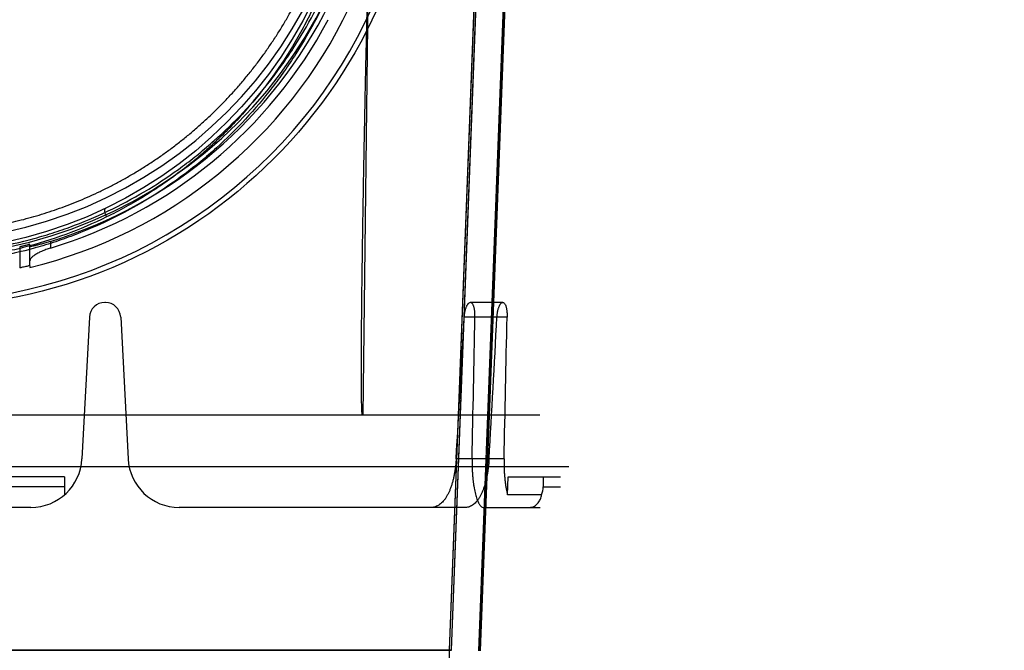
# Model space of a CAD drawing. Header units: millimetres. Extents: x 0 to 297, y 0 to 210.
# Tile 242 of 256: x 58.599 to 59.272, y 159.031 to 159.462. Entities that reach past the tile are written whole.
import ezdxf

# ---------------------------------------------------------------- set-up
doc = ezdxf.new("R2010")
doc.units = ezdxf.units.MM
doc.header["$LTSCALE"] = 16.335
doc.layers.get('0').update_dxf_attribs({"linetype": 'CONTINUOUS'})
for name, color, linetype in [('AXES_REF', 7, 'CONTINUOUS'), ('INTFCLR_1', 7, 'CONTINUOUS'), ('INTFCLR_144815', 7, 'CONTINUOUS'), ('INTFCLR_72935', 7, 'CONTINUOUS')]:
    doc.layers.add(name, color=color, linetype=linetype)

msp = doc.modelspace()

# ---------------------------------------------------------------- linework, layer by layer
at = {"color": 7, "linetype": 'Continuous'}
for radius in [6.78708, 6.7865, 6.74304]:
    msp.add_circle((57.46373, 154.71146), radius, dxfattribs=at)
msp.add_arc((57.46373, 154.71146), 6.72, 278.277129, 261.722871, dxfattribs=at)
at = {"layer": 'AXES_REF', "color": 9, "linetype": 'Continuous'}
msp.add_circle((57.46373, 154.71146), 6.19116, dxfattribs=at)
at = {"layer": 'INTFCLR_1', "color": 6, "linetype": 'Continuous'}
for p, q in [((58.94911, 159.98142), (58.91278, 159.03048)), ((58.95034, 159.98135), (58.91401, 159.03045)), ((58.89301, 159.03086), (58.90974, 159.4687)), ((58.89425, 159.03083), (58.91097, 159.46865)), ((58.16161, 159.03084), (58.89425, 159.03084)), ((58.89301, 158.63314), (58.89301, 159.03086))]:
    msp.add_line(p, q, dxfattribs=at)
at = {"layer": 'INTFCLR_1', "color": 9, "linetype": 'Continuous'}
msp.add_circle((58.52793, 159.60446), 0.301, dxfattribs=at)
for points, knots in [([(58.3973, 159.88257), (58.39956, 159.88367), (58.40412, 159.88582), (58.41336, 159.8899), (58.42989, 159.89645), (58.44943, 159.90251), (58.46694, 159.9065), (58.47586, 159.90816), (58.48101, 159.90902), (58.49392, 159.91099), (58.51601, 159.91304), (58.54212, 159.91271), (58.559, 159.91117), (58.56679, 159.91019), (58.57198, 159.90947), (58.58603, 159.90724), (58.60856, 159.90215), (58.63038, 159.89479), (58.64328, 159.88951), (58.64792, 159.8875), (58.65479, 159.88443), (58.66924, 159.87742), (58.69042, 159.86514), (58.71014, 159.85099), (58.72217, 159.84099), (58.72757, 159.83623), (58.73112, 159.83301), (58.74064, 159.8241), (58.75527, 159.8087), (58.77277, 159.7865), (58.7856, 159.76673), (58.79365, 159.75224), (58.798, 159.74371), (58.8043, 159.73064), (58.81269, 159.71026), (58.8199, 159.68663), (58.82351, 159.67077), (58.82499, 159.66325), (58.82592, 159.65816), (58.82824, 159.64401), (58.83007, 159.62572), (58.83053, 159.60729), (58.8304, 159.59797), (58.83023, 159.5926), (58.82962, 159.57931), (58.82785, 159.56216), (58.82456, 159.54397), (58.82259, 159.53502), (58.82137, 159.52993), (58.81946, 159.52239), (58.81629, 159.5113), (58.80979, 159.4922), (58.80201, 159.47381), (58.79413, 159.45838), (58.78936, 159.4498), (58.78198, 159.43726), (58.76991, 159.41922), (58.75166, 159.39683), (58.73646, 159.3814), (58.72571, 159.3717), (58.71834, 159.36537), (58.705, 159.35472), (58.6847, 159.34079), (58.66739, 159.33126), (58.65845, 159.3269)], [0, 0, 0, 0, 0.007849, 0.015756, 0.031597, 0.063481, 0.079626, 0.08777, 0.091863, 0.095966, 0.128601, 0.161144, 0.1775, 0.181606, 0.185715, 0.19389, 0.226106, 0.257861, 0.265773, 0.269729, 0.273679, 0.289316, 0.319969, 0.350132, 0.365145, 0.368898, 0.372652, 0.380132, 0.4097, 0.43901, 0.468442, 0.483336, 0.490852, 0.498397, 0.528733, 0.55969, 0.575573, 0.5796, 0.583649, 0.591766, 0.624461, 0.641049, 0.649425, 0.653635, 0.657838, 0.691042, 0.707462, 0.715648, 0.719738, 0.723825, 0.739972, 0.755825, 0.786932, 0.802323, 0.810003, 0.817649, 0.847851, 0.877797, 0.907903, 0.915501, 0.923101, 0.938303, 0.968875, 1, 1, 1, 1]), ([(58.65845, 159.3269), (58.64937, 159.32248), (58.63066, 159.3145), (58.60627, 159.30693), (58.58999, 159.30323), (58.58233, 159.30175), (58.5772, 159.30083), (58.56307, 159.29858), (58.53971, 159.29642), (58.51624, 159.29672), (58.50192, 159.29785), (58.4967, 159.29837), (58.48891, 159.29925), (58.47227, 159.30167), (58.44718, 159.30737), (58.42653, 159.31435), (58.41472, 159.31912), (58.41005, 159.32108), (58.402, 159.32463), (58.38639, 159.33223), (58.36512, 159.34462), (58.34723, 159.35751), (58.33685, 159.36598), (58.33314, 159.36913), (58.32766, 159.37389), (58.31617, 159.38447), (58.29973, 159.40192), (58.28202, 159.42465), (58.271, 159.44191), (58.26502, 159.45246), (58.26265, 159.45676), (58.25862, 159.46439), (58.25105, 159.48004), (58.24365, 159.49867), (58.23755, 159.51801), (58.23227, 159.53813), (58.22752, 159.56408), (58.22573, 159.58653), (58.22543, 159.59983), (58.22537, 159.6052), (58.22546, 159.6145), (58.22634, 159.63285), (58.22858, 159.65101), (58.2312, 159.66503), (58.23224, 159.67006), (58.23387, 159.6775), (58.23662, 159.68846), (58.24094, 159.70272), (58.24748, 159.7211), (58.25427, 159.73666), (58.26082, 159.74954), (58.26535, 159.75796), (58.2737, 159.77227), (58.28695, 159.79177), (58.30493, 159.81362), (58.31992, 159.82873), (58.32965, 159.83745), (58.33328, 159.84059), (58.3388, 159.84526), (58.35111, 159.85504), (58.37126, 159.86882), (58.38844, 159.87826), (58.3973, 159.88257)], [0, 0, 0, 0, 0.031606, 0.063541, 0.079757, 0.083844, 0.087932, 0.096091, 0.128599, 0.161199, 0.16941, 0.173526, 0.177634, 0.193938, 0.226105, 0.258014, 0.262001, 0.265973, 0.273871, 0.289503, 0.320291, 0.350775, 0.358393, 0.362204, 0.366006, 0.381117, 0.411045, 0.440926, 0.47118, 0.475013, 0.478858, 0.486558, 0.501998, 0.53324, 0.549182, 0.565432, 0.598332, 0.631573, 0.635773, 0.63998, 0.648349, 0.664897, 0.697432, 0.705494, 0.709518, 0.713525, 0.729332, 0.744851, 0.760155, 0.790361, 0.797875, 0.805379, 0.820265, 0.849707, 0.879054, 0.908684, 0.916183, 0.91995, 0.923718, 0.938799, 0.96913, 1, 1, 1, 1]), ([(58.65845, 159.3269), (58.65792, 159.32819), (58.6573, 159.32989), (58.65722, 159.33265), (58.65785, 159.33295)], [0, 0, 0, 0, 0.664388, 1, 1, 1, 1])]:
    msp.add_open_spline(points, degree=3, knots=knots, dxfattribs=at)
at = {"layer": 'INTFCLR_144815', "color": 9, "linetype": 'Continuous'}
for p, q in [((58.83851, 159.58541), (58.83365, 159.19146)), ((58.59906, 159.30648), (58.59906, 159.29212)), ((58.60606, 159.29364), (58.60606, 159.30807)), ((58.62006, 159.31024), (58.62006, 159.30562)), ((58.92948, 159.26846), (58.90721, 159.26846)), ((58.93234, 159.25851), (58.90309, 159.25851)), ((58.93029, 159.16163), (58.89752, 159.16163)), ((58.62971, 159.14246), (58.42614, 159.14246)), ((58.95702, 159.14246), (58.96893, 159.14246)), ((58.60671, 159.12846), (58.44914, 159.12846)), ((58.90394, 159.12846), (58.88049, 159.12846)), ((58.91596, 159.12846), (58.95493, 159.12846))]:
    msp.add_line(p, q, dxfattribs=at)
at = {"layer": 'INTFCLR_144815', "color": 6, "linetype": 'Continuous'}
for p, q in [((58.60606, 159.29364), (58.60606, 159.29238)), ((58.65763, 159.26846), (58.65723, 159.26846)), ((58.64674, 159.25851), (58.64166, 159.16163)), ((58.66811, 159.25851), (58.67319, 159.16163)), ((58.95482, 159.19146), (58.10104, 159.19146)), ((58.08125, 159.15646), (58.97461, 159.15646)), ((58.62971, 159.14946), (58.42614, 159.14946)), ((58.62971, 159.14946), (58.62971, 159.13708)), ((58.93259, 159.13708), (58.93304, 159.14946)), ((58.93304, 159.14946), (58.96893, 159.14946)), ((58.95702, 159.14946), (58.95702, 159.14246)), ((58.95591, 159.13708), (58.93259, 159.13708)), ((58.88049, 159.12846), (58.70814, 159.12846))]:
    msp.add_line(p, q, dxfattribs=at)
at = {"layer": 'INTFCLR_144815', "color": 9, "linetype": 'Continuous'}
msp.add_circle((58.52793, 159.61146), 0.34617, dxfattribs=at)
msp.add_arc((58.52793, 159.6114), 0.34267, 179.98979, 0.01021, dxfattribs=at)
at = {"layer": 'INTFCLR_144815', "color": 6, "linetype": 'Continuous'}
for centre, radius, start, end in [((58.52793, 159.61146), 0.3115, 180.05101, 359.94899), ((58.52793, 159.61146), 0.301, 180, 360), ((58.52793, 159.61146), 0.32851, 283.75857, 334.40832), ((58.52793, 159.61146), 0.315, 287.00631, 333.81868), ((58.52793, 159.61146), 0.31941, 286.76425, 332.03934), ((58.65723, 159.25796), 0.0105, 90, 177), ((58.65763, 159.25796), 0.0105, 3, 90), ((58.60671, 159.16346), 0.035, 270, 357), ((58.70814, 159.16346), 0.035, 183, 270), ((58.94334, 159.14247), 0.01368, 336.8007, 359.97419)]:
    msp.add_arc(centre, radius, start, end, dxfattribs=at)
for centre, major_axis, start_param, end_param in [((58.52793, 173.22761), (0, 16.94993), -2.549643, -2.539476), ((58.52793, 164.3392), (0, 11.02734), -2.059545, -2.04962), ((58.52793, 173.70811), (0, 17.67105), -2.537787, -2.528198), ((58.52793, 164.81971), (0, 11.74846), -2.073277, -2.063892)]:
    msp.add_ellipse(centre, major_axis=major_axis, ratio=0.039078, start_param=start_param, end_param=end_param, dxfattribs=at)
for points, knots in [([(58.52793, 159.31582), (58.53027, 159.31582), (58.53497, 159.31587), (58.54201, 159.31613), (58.54906, 159.31655), (58.5561, 159.31715), (58.56314, 159.31792), (58.57018, 159.31886), (58.57722, 159.31997), (58.58425, 159.32127), (58.59128, 159.32273), (58.5983, 159.32438), (58.60532, 159.32622), (58.61233, 159.32823), (58.61932, 159.33044), (58.6263, 159.33283), (58.63327, 159.33542), (58.64022, 159.3382), (58.64714, 159.34119), (58.65404, 159.34437), (58.66091, 159.34776), (58.66773, 159.35136), (58.67452, 159.35517), (58.68125, 159.35918), (58.68793, 159.36341), (58.69454, 159.36786), (58.70107, 159.37251), (58.70752, 159.37738), (58.71388, 159.38246), (58.72013, 159.38774), (58.72626, 159.39323), (58.73225, 159.3989), (58.73811, 159.40476), (58.74381, 159.4108), (58.74934, 159.417), (58.75469, 159.42334), (58.75985, 159.42982), (58.7648, 159.43642), (58.76954, 159.44311), (58.77407, 159.44989), (58.77837, 159.45673), (58.78245, 159.46362), (58.78629, 159.47054), (58.78991, 159.47747), (58.79329, 159.48441), (58.79645, 159.49133), (58.7994, 159.49823), (58.80213, 159.5051), (58.80465, 159.51195), (58.80698, 159.51877), (58.80912, 159.52555), (58.81107, 159.53231), (58.81284, 159.53903), (58.81444, 159.54572), (58.81587, 159.55238), (58.81713, 159.55901), (58.81824, 159.56561), (58.8192, 159.5722), (58.82, 159.57876), (58.82065, 159.58531), (58.82116, 159.59185), (58.82152, 159.59838), (58.82175, 159.60492), (58.8218, 159.60928), (58.8218, 159.61146)], [0, 0, 0, 0, 0.015212, 0.030431, 0.045667, 0.060928, 0.076222, 0.091556, 0.10694, 0.12238, 0.137885, 0.153462, 0.16912, 0.184865, 0.200705, 0.216645, 0.232694, 0.248855, 0.265137, 0.281542, 0.298076, 0.314741, 0.33154, 0.348474, 0.365542, 0.382744, 0.400075, 0.41753, 0.4351, 0.452774, 0.470541, 0.488383, 0.506283, 0.524217, 0.542164, 0.560097, 0.577989, 0.595814, 0.613542, 0.631149, 0.648609, 0.665902, 0.683005, 0.699898, 0.716561, 0.732992, 0.74919, 0.765164, 0.780921, 0.796475, 0.811835, 0.827015, 0.842026, 0.85688, 0.871586, 0.88616, 0.900615, 0.914969, 0.929241, 0.943448, 0.957609, 0.971743, 0.985867, 1, 1, 1, 1]), ([(58.83327, 159.19146), (58.83324, 159.19183), (58.83318, 159.1926), (58.83311, 159.19382), (58.83305, 159.19517), (58.83299, 159.19666), (58.83295, 159.19829), (58.8329, 159.20007), (58.83286, 159.20202), (58.83283, 159.20414), (58.8328, 159.20645), (58.83277, 159.20897), (58.83275, 159.21171), (58.83274, 159.21469), (58.83273, 159.21793), (58.83272, 159.22145), (58.83272, 159.22527), (58.83273, 159.22942), (58.83275, 159.23393), (58.83277, 159.23883), (58.8328, 159.24415), (58.83284, 159.24993), (58.8329, 159.25621), (58.83296, 159.26304), (58.83304, 159.27047), (58.83313, 159.27854), (58.83324, 159.28733), (58.83337, 159.2969), (58.83352, 159.30731), (58.83369, 159.31866), (58.83389, 159.33103), (58.83412, 159.34452), (58.83438, 159.35925), (58.83468, 159.37533), (58.83502, 159.39291), (58.83541, 159.41214), (58.83586, 159.43319), (58.83637, 159.45625), (58.83696, 159.48156), (58.83738, 159.49921), (58.83761, 159.50844)], [0, 0, 0, 0, 0.003464, 0.007315, 0.01157, 0.016251, 0.021384, 0.026997, 0.033127, 0.039813, 0.047097, 0.055027, 0.063654, 0.073034, 0.083227, 0.094299, 0.106326, 0.119389, 0.133577, 0.14899, 0.165735, 0.183928, 0.203697, 0.22518, 0.248542, 0.273959, 0.301612, 0.331704, 0.364474, 0.400178, 0.439092, 0.481537, 0.527863, 0.57846, 0.633761, 0.694248, 0.760453, 0.832985, 0.912555, 1, 1, 1, 1]), ([(58.60606, 159.30807), (58.60606, 159.30855), (58.60449, 159.30757), (58.60333, 159.30754), (58.60137, 159.30699), (58.59996, 159.30669), (58.59906, 159.30648)], [0, 0, 0, 0, 0.200209, 0.383207, 0.610538, 1, 1, 1, 1]), ([(58.62006, 159.31024), (58.61952, 159.31008), (58.61846, 159.30975), (58.61689, 159.30929), (58.61536, 159.30885), (58.6139, 159.30845), (58.61253, 159.30808), (58.61125, 159.30774), (58.61011, 159.30746), (58.60878, 159.30708), (58.60776, 159.30711), (58.60606, 159.30611), (58.60606, 159.30656)], [0, 0, 0, 0, 0.11577, 0.229644, 0.339892, 0.444916, 0.543679, 0.634698, 0.717445, 0.790614, 0.906055, 1, 1, 1, 1]), ([(58.62006, 159.30562), (58.61955, 159.30547), (58.61853, 159.30515), (58.61702, 159.30462), (58.61553, 159.30405), (58.61409, 159.30345), (58.61271, 159.30282), (58.61142, 159.30216), (58.61024, 159.3015), (58.60917, 159.30083), (58.60801, 159.29998), (58.60679, 159.2989), (58.60606, 159.2977), (58.60606, 159.29706)], [0, 0, 0, 0, 0.09453, 0.189211, 0.283698, 0.376265, 0.466046, 0.55182, 0.632452, 0.707036, 0.774673, 0.886999, 1, 1, 1, 1]), ([(58.60606, 159.29364), (58.60606, 159.29412), (58.60449, 159.29315), (58.60332, 159.29314), (58.60136, 159.29261), (58.59996, 159.29233), (58.59906, 159.29212)], [0, 0, 0, 0, 0.200722, 0.383849, 0.611086, 1, 1, 1, 1]), ([(58.90309, 159.25851), (58.90311, 159.25887), (58.90316, 159.25957), (58.90328, 159.26062), (58.90344, 159.26164), (58.90363, 159.26263), (58.90386, 159.26357), (58.90413, 159.26446), (58.90442, 159.26529), (58.90474, 159.26603), (58.90517, 159.26685), (58.9057, 159.26763), (58.9064, 159.26828), (58.90695, 159.26846), (58.90721, 159.26846)], [0, 0, 0, 0, 0.094221, 0.186748, 0.278119, 0.366985, 0.452625, 0.534523, 0.612136, 0.684374, 0.749657, 0.855607, 0.931751, 1, 1, 1, 1]), ([(58.91039, 159.25851), (58.9104, 159.25888), (58.9104, 159.25962), (58.91037, 159.2607), (58.9103, 159.26176), (58.9102, 159.26277), (58.91005, 159.26374), (58.90988, 159.26464), (58.90967, 159.26547), (58.90936, 159.26642), (58.90892, 159.26738), (58.90823, 159.26822), (58.90762, 159.26846), (58.90734, 159.26846)], [0, 0, 0, 0, 0.100483, 0.199402, 0.295858, 0.388738, 0.477335, 0.560912, 0.638681, 0.710211, 0.83191, 0.925601, 1, 1, 1, 1]), ([(58.92544, 159.25851), (58.92546, 159.25887), (58.92551, 159.25958), (58.92563, 159.26064), (58.92578, 159.26167), (58.92597, 159.26266), (58.92619, 159.26361), (58.92645, 159.2645), (58.92673, 159.26533), (58.92704, 159.26607), (58.92744, 159.26688), (58.92793, 159.26764), (58.92858, 159.26827), (58.9291, 159.26846), (58.92935, 159.26846)], [0, 0, 0, 0, 0.096082, 0.190397, 0.283373, 0.373658, 0.460455, 0.543202, 0.621279, 0.693627, 0.758701, 0.8608, 0.933307, 1, 1, 1, 1]), ([(58.92948, 159.26846), (58.92974, 159.26846), (58.93033, 159.26822), (58.93096, 159.26737), (58.93138, 159.26642), (58.93167, 159.26547), (58.93187, 159.26464), (58.93203, 159.26373), (58.93217, 159.26277), (58.93226, 159.26175), (58.93233, 159.26069), (58.93236, 159.25961), (58.93235, 159.25888), (58.93234, 159.25851)], [0, 0, 0, 0, 0.071007, 0.162974, 0.284549, 0.356475, 0.434855, 0.519186, 0.608646, 0.702407, 0.799593, 0.899076, 1, 1, 1, 1]), ([(58.89752, 159.16163), (58.89747, 159.16074), (58.89734, 159.15897), (58.89706, 159.15632), (58.89671, 159.15371), (58.89627, 159.15115), (58.89576, 159.14866), (58.89516, 159.14625), (58.89449, 159.14393), (58.89374, 159.14172), (58.89291, 159.13963), (58.89199, 159.13767), (58.891, 159.13587), (58.88994, 159.13422), (58.88879, 159.13276), (58.88757, 159.13148), (58.88627, 159.13041), (58.88491, 159.12955), (58.88349, 159.12893), (58.88201, 159.12855), (58.881, 159.12846), (58.88049, 159.12846)], [0, 0, 0, 0, 0.06661, 0.132711, 0.19824, 0.262977, 0.326101, 0.387982, 0.44796, 0.505979, 0.562102, 0.615508, 0.666833, 0.71539, 0.761566, 0.805358, 0.846867, 0.886652, 0.924856, 0.962476, 1, 1, 1, 1]), ([(58.92001, 159.16163), (58.91996, 159.16072), (58.91983, 159.15892), (58.91956, 159.15623), (58.91921, 159.15358), (58.91879, 159.15101), (58.91829, 159.1485), (58.91772, 159.14608), (58.91707, 159.14376), (58.91635, 159.14156), (58.91557, 159.1395), (58.91471, 159.13756), (58.91377, 159.13578), (58.91276, 159.13415), (58.91169, 159.1327), (58.91054, 159.13143), (58.90932, 159.13037), (58.90804, 159.12953), (58.90671, 159.12892), (58.90534, 159.12855), (58.9044, 159.12846), (58.90394, 159.12846)], [0, 0, 0, 0, 0.068908, 0.137058, 0.204518, 0.27085, 0.334779, 0.397616, 0.459127, 0.517438, 0.572505, 0.625918, 0.677609, 0.725149, 0.770874, 0.813793, 0.854336, 0.8929, 0.929663, 0.964746, 1, 1, 1, 1]), ([(58.9084, 159.16163), (58.90838, 159.16073), (58.90837, 159.15893), (58.90841, 159.15626), (58.90851, 159.15364), (58.90866, 159.15108), (58.90888, 159.14859), (58.90915, 159.14619), (58.90948, 159.14388), (58.90985, 159.14168), (58.91027, 159.13959), (58.91072, 159.13766), (58.91122, 159.13587), (58.91174, 159.13427), (58.91226, 159.13288), (58.91277, 159.13175), (58.91323, 159.13086), (58.91369, 159.13013), (58.91417, 159.12949), (58.91484, 159.12881), (58.91553, 159.12846), (58.91596, 159.12846)], [0, 0, 0, 0, 0.077195, 0.153047, 0.227861, 0.301089, 0.371822, 0.440763, 0.507237, 0.570862, 0.631449, 0.688253, 0.740695, 0.789181, 0.832214, 0.867131, 0.894636, 0.917692, 0.940562, 0.962679, 1, 1, 1, 1]), ([(58.93029, 159.16163), (58.93027, 159.16071), (58.93025, 159.15887), (58.93028, 159.15614), (58.93038, 159.15344), (58.93053, 159.15081), (58.93075, 159.14825), (58.93101, 159.14578), (58.93133, 159.14342), (58.9317, 159.14118), (58.93211, 159.13908), (58.93243, 159.13773), (58.93259, 159.13708)], [0, 0, 0, 0, 0.111971, 0.222747, 0.331945, 0.438969, 0.542937, 0.643665, 0.740168, 0.832078, 0.91891, 1, 1, 1, 1]), ([(58.94759, 159.12846), (58.94795, 159.12846), (58.94862, 159.12851), (58.94963, 159.12874), (58.95067, 159.12912), (58.95175, 159.12973), (58.9528, 159.13059), (58.95374, 159.13165), (58.95453, 159.13286), (58.95516, 159.13419), (58.95563, 159.1356), (58.95584, 159.13658), (58.95591, 159.13708)], [0, 0, 0, 0, 0.081313, 0.15473, 0.237219, 0.333868, 0.438394, 0.546741, 0.658619, 0.770417, 0.88402, 1, 1, 1, 1])]:
    msp.add_open_spline(points, degree=3, knots=knots, dxfattribs=at)
at = {"layer": 'INTFCLR_144815', "color": 9, "linetype": 'Continuous'}
for points, knots in [([(58.55137, 159.30224), (58.56115, 159.30299), (58.58057, 159.30542), (58.60204, 159.31023), (58.61606, 159.31425), (58.62529, 159.31714), (58.64106, 159.3227), (58.66277, 159.3321), (58.68745, 159.3456), (58.70488, 159.3573), (58.71601, 159.36572), (58.7233, 159.37151), (58.73563, 159.38199), (58.75217, 159.39809), (58.76719, 159.41559), (58.77686, 159.42851), (58.78216, 159.43612), (58.7899, 159.44777), (58.80056, 159.46596), (58.81057, 159.48724), (58.81657, 159.50266), (58.81974, 159.51169), (58.8242, 159.52545), (58.82972, 159.54653), (58.83446, 159.57533), (58.83582, 159.59481), (58.83604, 159.60462)], [0, 0, 0, 0, 0.064671, 0.128756, 0.144762, 0.160775, 0.192524, 0.254924, 0.31644, 0.377694, 0.393042, 0.408418, 0.439031, 0.499732, 0.560307, 0.590764, 0.606072, 0.621444, 0.682935, 0.744836, 0.776171, 0.791975, 0.807884, 0.871519, 0.935357, 1, 1, 1, 1]), ([(58.83834, 159.60471), (58.83812, 159.59468), (58.83674, 159.57476), (58.83195, 159.54531), (58.82639, 159.52375), (58.82188, 159.50967), (58.81869, 159.50044), (58.81263, 159.48467), (58.80255, 159.46292), (58.79181, 159.44431), (58.784, 159.43239), (58.77866, 159.42461), (58.76891, 159.4114), (58.75379, 159.39352), (58.73712, 159.37705), (58.72469, 159.36632), (58.71734, 159.36041), (58.70614, 159.3518), (58.68859, 159.33984), (58.66373, 159.32604), (58.64186, 159.31642), (58.62597, 159.31074), (58.61667, 159.30778), (58.60256, 159.30367), (58.58095, 159.29876), (58.56139, 159.29627), (58.55153, 159.2955)], [0, 0, 0, 0, 0.065113, 0.129395, 0.193439, 0.209443, 0.225338, 0.256842, 0.319031, 0.380741, 0.396155, 0.411501, 0.442018, 0.50265, 0.563324, 0.593891, 0.609235, 0.624547, 0.685602, 0.746842, 0.808889, 0.840435, 0.856339, 0.872234, 0.935843, 1, 1, 1, 1])]:
    msp.add_open_spline(points, degree=3, knots=knots, dxfattribs=at)
at = {"layer": 'INTFCLR_72935', "color": 6, "linetype": 'Continuous'}
for p, q in [((58.94911, 159.98138), (58.91278, 159.03047)), ((58.91401, 159.03045), (58.95034, 159.98135)), ((58.89301, 159.03086), (58.90982, 159.47075)), ((58.89425, 159.03084), (58.9111, 159.47195)), ((58.89425, 159.03084), (58.16161, 159.03084)), ((58.89301, 158.63109), (58.89301, 159.03086))]:
    msp.add_line(p, q, dxfattribs=at)

doc.saveas('drawing.dxf')
